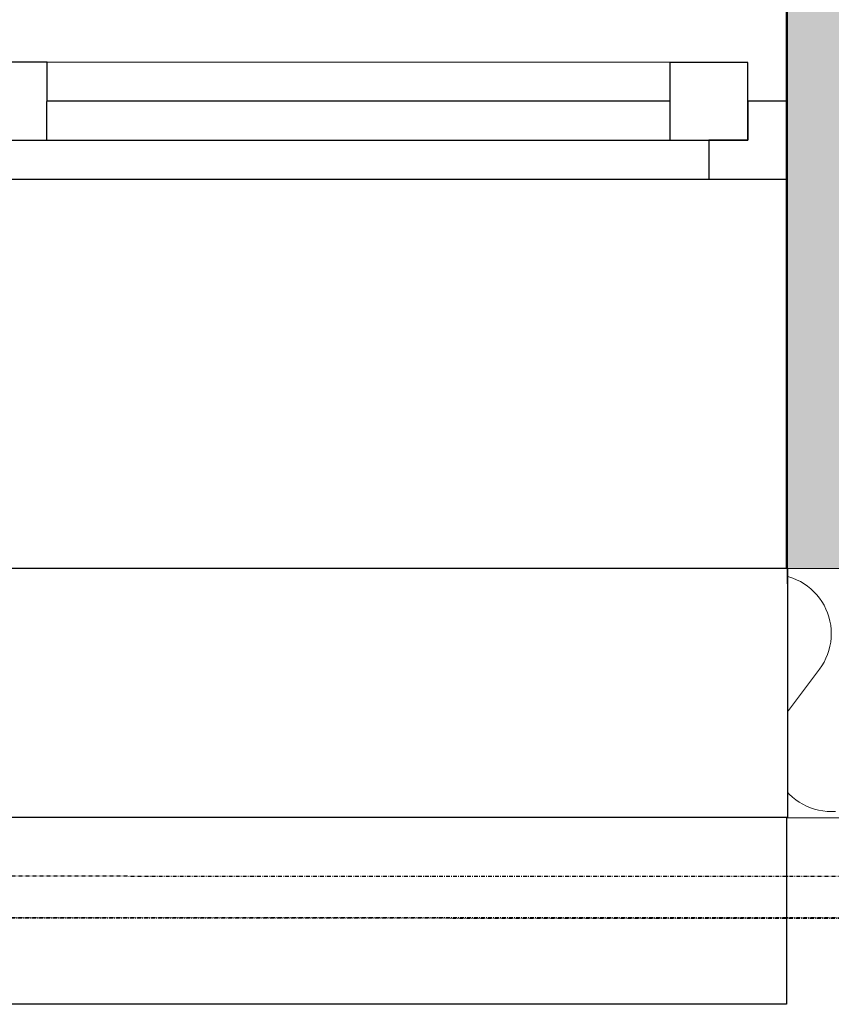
# Model space of a CAD drawing. Header units: millimetres. Extents: x -28761 to 4793, y -4271 to 20239.
# Tile 80 of 256: x -8254 to -7733, y 71 to 704. Entities that reach past the tile are written whole.
import ezdxf

# ---------------------------------------------------------------- set-up
doc = ezdxf.new("R2010")
doc.units = ezdxf.units.MM
doc.header["$MEASUREMENT"] = 0
doc.linetypes.add('Wipeout_Contour', pattern=[1000, 0, -1000])
doc.linetypes.add('Čerchovaná M', pattern=[4.5, 2.5, -0.85, 0.3, -0.85])
for name, color, linetype in [('5._POHLED ZÁPADNÍ_1_Konstrukce - nenosné', 7, 'Continuous'), ('5._POHLED ZÁPADNÍ_1_Konstrukce - nosné', 7, 'Continuous'), ('5._POHLED ZÁPADNÍ_1_Nové_Konstrukce - nenosné', 7, 'Continuous'), ('5._POHLED ZÁPADNÍ_1_Nové_Konstrukce - nosné', 7, 'Continuous'), ('5._POHLED ZÁPADNÍ_1_Nové_Otvory – Okna', 7, 'Continuous'), ('5._POHLED ZÁPADNÍ_1_Nové_Výplně - Povrchové', 7, 'Continuous'), ('5._POHLED ZÁPADNÍ_1_Nové_Výplně – Řezové', 7, 'Continuous'), ('5._POHLED ZÁPADNÍ_1_Výplně - Povrchové', 7, 'Continuous')]:
    doc.layers.add(name, color=color, linetype=linetype)

# ---------------------------------------------------------------- blocks, each defined once
blk = doc.blocks.new('*X8', base_point=(-30186.65, -6515.26))
at = {"layer": '5._POHLED ZÁPADNÍ_1_Nové_Výplně – Řezové', "color": 21, "linetype": 'Continuous', "lineweight": 20, "true_color": 0xffaaaa}
for p, q in [((-7760.64, 345.76), (-7761.44, 345.97)), ((-7758.06, 344.9), (-7760.64, 345.76)), ((-7755.54, 343.86), (-7758.06, 344.9)), ((-7753.11, 342.64), (-7755.54, 343.86)), ((-7750.77, 341.25), (-7753.11, 342.64)), ((-7748.54, 339.7), (-7750.77, 341.25)), ((-7746.42, 337.99), (-7748.54, 339.7)), ((-7744.43, 336.14), (-7746.42, 337.99)), ((-7742.58, 334.14), (-7744.43, 336.14)), ((-7740.87, 332.03), (-7742.58, 334.14)), ((-7739.32, 329.79), (-7740.87, 332.03)), ((-7737.93, 327.45), (-7739.32, 329.79)), ((-7736.72, 325.02), (-7737.93, 327.45)), ((-7735.68, 322.5), (-7736.72, 325.02)), ((-7734.82, 319.92), (-7735.68, 322.5)), ((-7734.15, 317.28), (-7734.82, 319.92)), ((-7733.67, 314.61), (-7734.15, 317.28)), ((-7733.38, 311.9), (-7733.67, 314.61)), ((-7733.29, 309.18), (-7733.38, 311.9)), ((-7734.16, 301.08), (-7733.68, 303.76)), ((-7733.68, 303.76), (-7733.39, 306.46)), ((-7733.39, 306.46), (-7733.29, 309.18)), ((-7735.7, 295.87), (-7734.84, 298.45)), ((-7734.84, 298.45), (-7734.16, 301.08)), ((-7739.35, 288.58), (-7737.96, 290.92)), ((-7737.96, 290.92), (-7736.74, 293.35)), ((-7736.74, 293.35), (-7735.7, 295.87)), ((-7761.46, 258.96), (-7740.91, 286.35)), ((-7740.91, 286.35), (-7739.35, 288.58)), ((-7761.46, 207.4), (-7760.25, 206.09)), ((-7760.25, 206.09), (-7758.26, 204.24)), ((-7758.26, 204.24), (-7756.14, 202.53)), ((-7756.14, 202.53), (-7753.91, 200.98)), ((-7753.91, 200.98), (-7751.57, 199.59)), ((-7751.57, 199.59), (-7749.13, 198.37)), ((-7749.13, 198.37), (-7746.62, 197.33)), ((-7746.62, 197.33), (-7744.04, 196.47)), ((-7744.04, 196.47), (-7741.4, 195.79)), ((-7741.4, 195.79), (-7738.73, 195.31)), ((-7738.73, 195.31), (-7736.02, 195.02)), ((-7736.02, 195.02), (-7733.3, 194.92)), ((-7733.3, 194.92), (-7730.58, 195.02))]:
    blk.add_line(p, q, dxfattribs=at)

msp = doc.modelspace()

# ---------------------------------------------------------------- hatches: boundary and pattern name
at = {"layer": '5._POHLED ZÁPADNÍ_1_Nové_Výplně – Řezové', "linetype": 'Continuous', "lineweight": 0, "true_color": 0xf2b2b2}
msp.add_hatch(color=9, dxfattribs=at).paths.add_polyline_path([(-7761.92, 351.12), (-7471.34, 351.07), (-7471.21, 1201.07), (-7761.79, 1201.12)])

# ---------------------------------------------------------------- linework, layer by layer
at = {"layer": '5._POHLED ZÁPADNÍ_1_Konstrukce - nosné', "color": 7, "linetype": 'Continuous', "lineweight": 50}
for p, q in [((-7761.87, 651.12), (-7761.79, 1201.12)), ((-7761.88, 601.12), (-7761.87, 651.12)), ((-7761.92, 351.12), (-7761.88, 601.12))]:
    msp.add_line(p, q, dxfattribs=at)
at = {"layer": '5._POHLED ZÁPADNÍ_1_Nové_Konstrukce - nenosné', "color": 1, "linetype": 'Continuous', "lineweight": 25, "flags": 128}
for points in [[(-7761.92, 351.12), (-7761.79, 1201.12)], [(-7761.92, 351.12), (-7471.34, 351.07)]]:
    msp.add_lwpolyline(points, dxfattribs=at)
at = {"layer": '5._POHLED ZÁPADNÍ_1_Nové_Konstrukce - nosné', "color": 1, "linetype": 'Čerchovaná M', "lineweight": 25}
for p, q in [((-161.68, 125.55), (-10060.06, 127.04)), ((-161.68, 125.46), (-10060.06, 126.95))]:
    msp.add_line(p, q, dxfattribs=at)
at = {"layer": '5._POHLED ZÁPADNÍ_1_Nové_Konstrukce - nosné', "color": 1, "linetype": 'Čerchovaná M', "lineweight": 25, "flags": 128}
for points in [[(-161.67, 152.11), (-10060.05, 153.6)], [(-10060.06, 126.87), (-161.68, 125.37)]]:
    msp.add_lwpolyline(points, dxfattribs=at)
at = {"layer": '5._POHLED ZÁPADNÍ_1_Nové_Otvory – Okna', "color": 1, "linetype": 'Continuous', "lineweight": 25}
for p, q in [((-7761.87, 651.12), (-7761.79, 1201.12)), ((-8236.87, 676.19), (-8286.87, 676.2)), ((-8236.88, 626.19), (-8236.87, 676.19)), ((-7836.87, 676.13), (-8236.87, 676.19)), ((-7836.87, 676.13), (-8236.87, 676.19)), ((-7836.87, 676.13), (-7836.88, 626.13)), ((-7786.87, 676.12), (-7836.87, 676.13)), ((-7786.88, 626.12), (-7786.87, 676.12)), ((-7836.87, 651.13), (-8236.87, 651.19)), ((-7786.87, 651.12), (-7786.88, 626.12)), ((-7761.87, 651.12), (-7786.87, 651.12)), ((-7761.88, 601.12), (-7761.87, 651.12)), ((-7761.88, 601.12), (-7761.87, 651.12)), ((-8286.88, 626.2), (-8236.88, 626.19)), ((-8236.88, 626.19), (-7836.88, 626.13)), ((-7836.88, 626.13), (-7786.88, 626.12)), ((-7786.88, 626.12), (-7811.88, 626.13)), ((-7811.88, 626.13), (-7811.88, 601.13)), ((-8286.88, 601.2), (-7811.88, 601.13)), ((-7811.88, 601.13), (-7761.88, 601.12)), ((-7761.96, 71.12), (-8811.96, 71.28))]:
    msp.add_line(p, q, dxfattribs=at)

# ---------------------------------------------------------------- next in the draw order: wipeouts: each hides what was drawn before it
at = {"color": 254, "linetype": 'Wipeout_Contour', "lineweight": 0, "ltscale": 33166.419158}
msp.add_wipeout([(-8811.37, 201.28), (-7761.94, 201.12), (-7761.92, 351.12), (-8811.34, 351.28)], dxfattribs=at).dxf.layer = '5._POHLED ZÁPADNÍ_1_Výplně - Povrchové'

# ---------------------------------------------------------------- next in the draw order: linework, layer by layer
at = {"layer": '5._POHLED ZÁPADNÍ_1_Nové_Otvory – Okna', "color": 1, "linetype": 'Continuous', "lineweight": 25}
for q in [(-7761.88, 601.12), (-8811.92, 351.28), (-7761.96, 71.12)]:
    msp.add_line((-7761.92, 351.12), q, dxfattribs=at)

# ---------------------------------------------------------------- next in the draw order: wipeouts: each hides what was drawn before it
at = {"color": 254, "linetype": 'Wipeout_Contour', "lineweight": 0, "ltscale": 27040.918306}
msp.add_wipeout([(-7761.47, 191.12), (-5746.93, 190.81), (-5746.91, 350.81), (-7761.44, 351.12)], dxfattribs=at).dxf.layer = '5._POHLED ZÁPADNÍ_1_Nové_Výplně – Řezové'

# ---------------------------------------------------------------- next in the draw order: linework, layer by layer
at = {"layer": '5._POHLED ZÁPADNÍ_1_Nové_Konstrukce - nosné', "color": 1, "linetype": 'Continuous', "lineweight": 25}
for q in [(-7761.44, 351.12), (-7761.47, 191.12)]:
    msp.add_line((-7761.44, 341.12), q, dxfattribs=at)
at = {"layer": '5._POHLED ZÁPADNÍ_1_Nové_Konstrukce - nosné', "color": 1, "linetype": 'Continuous', "lineweight": 25, "flags": 128}
for points in [[(-5746.91, 350.81), (-7761.44, 351.12)], [(-7761.47, 191.12), (-5746.93, 190.81)]]:
    msp.add_lwpolyline(points, dxfattribs=at)

# ---------------------------------------------------------------- next in the draw order: block references
at = {"layer": '5._POHLED ZÁPADNÍ_1_Konstrukce - nenosné', "color": 9, "linetype": 'Continuous', "lineweight": 13}
msp.add_blockref('*X8', (-30186.65, -6515.26), dxfattribs=at)

# ---------------------------------------------------------------- next in the draw order: wipeouts: each hides what was drawn before it
at = {"color": 254, "linetype": 'Wipeout_Contour', "lineweight": 0, "ltscale": 33164.349562}
msp.add_wipeout([(-8811.44, 341.28), (-8811.47, 191.28), (-7761.47, 191.12), (-7761.44, 341.12)], dxfattribs=at).dxf.layer = '5._POHLED ZÁPADNÍ_1_Nové_Výplně - Povrchové'

# ---------------------------------------------------------------- next in the draw order: linework, layer by layer
at = {"layer": '5._POHLED ZÁPADNÍ_1_Nové_Otvory – Okna', "color": 1, "linetype": 'Continuous', "lineweight": 25}
msp.add_line((-7761.47, 191.12), (-8811.47, 191.28), dxfattribs=at)
msp.add_line((-7761.47, 191.12), (-8811.47, 191.28), dxfattribs=at)

# ---------------------------------------------------------------- next in the draw order: wipeouts: each hides what was drawn before it
at = {"color": 254, "linetype": 'Wipeout_Contour', "lineweight": 0, "ltscale": 33174.809648}
msp.add_wipeout([(-8811.44, 351.28), (-8811.44, 341.28), (-7761.44, 341.12), (-7761.44, 351.12)], dxfattribs=at).dxf.layer = '5._POHLED ZÁPADNÍ_1_Nové_Výplně - Povrchové'

# ---------------------------------------------------------------- next in the draw order: linework, layer by layer
at = {"layer": '5._POHLED ZÁPADNÍ_1_Nové_Otvory – Okna', "color": 1, "linetype": 'Continuous', "lineweight": 25}
for p, q in [((-8811.44, 351.28), (-7761.44, 351.12)), ((-7761.44, 351.12), (-8811.44, 351.28)), ((-7761.44, 351.12), (-7761.44, 341.12)), ((-7761.44, 341.12), (-7761.44, 351.12)), ((-7761.44, 341.12), (-7761.47, 191.12)), ((-7761.44, 341.12), (-7761.47, 191.12))]:
    msp.add_line(p, q, dxfattribs=at)

doc.saveas('drawing.dxf')
